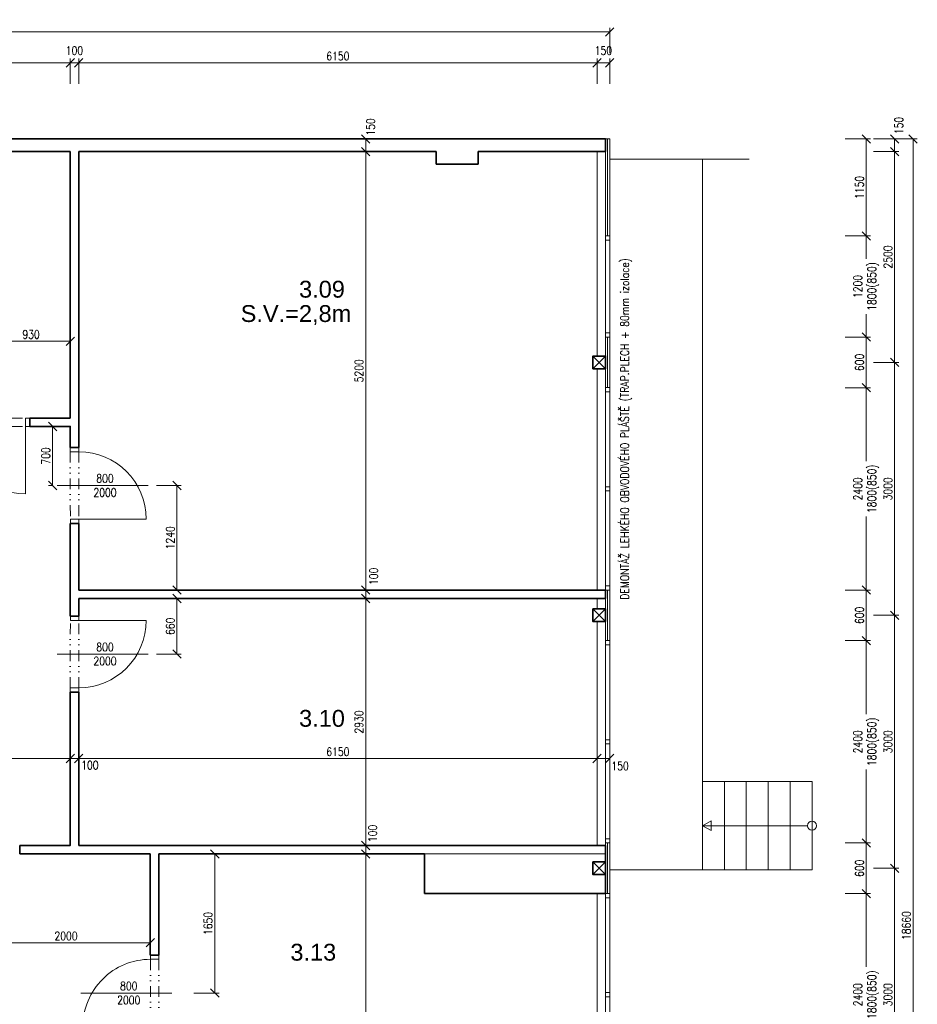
# Model space of a CAD drawing. Header units: millimetres. Extents: x -485339 to 286898, y -1189934 to 1602269.
# Tile 148 of 230: x -66725 to -56076, y -694733 to -683055. Entities that reach past the tile are written whole.
import ezdxf

# ---------------------------------------------------------------- set-up
doc = ezdxf.new("R2010")
doc.units = ezdxf.units.MM
doc.header["$LTSCALE"] = 10
doc.linetypes.add('DĚLICÍ2', pattern=[15.875, 6.35, -3.175, 0, -3.175, 0, -3.175])
doc.layers.get('Defpoints').update_dxf_attribs({"lineweight": 0})
for name, color, linetype, lineweight, true_color in [('BOUR_DVEŘE', 7, 'Continuous', 18, 0x4ccd32), ('BOUR_OBV.PLÁŠT', 7, 'Continuous', 18, 0x4ccd32), ('BOUR_OKNA', 7, 'Continuous', 18, 0x4ccd32), ('BOURÁNÍ_POPIS', 7, 'Continuous', 18, 0x4ccd32)]:
    doc.layers.add(name, color=color, linetype=linetype, lineweight=lineweight, true_color=true_color)
for name, color, linetype, lineweight in [('St__otvory_dveře', 40, 'Continuous', 18), ('St_kóty', 132, 'Continuous', 18), ('St_lehký obvodový plášť', 152, 'Continuous', 18), ('St_plocha_místnosti', 250, 'Continuous', 18), ('St_popis_otvory', 40, 'Continuous', 18), ('St_sloupy_opláštění_půdorys', 25, 'Continuous', 35), ('St_čáry_obrys', 5, 'Continuous', 35), ('St_čáry_plné', 250, 'Continuous', 18)]:
    doc.layers.add(name, color=color, linetype=linetype, lineweight=lineweight)
doc.styles.add('Andy', font='arial.ttf')
doc.styles.get("Standard").update_dxf_attribs({"font": 'simplex.shx', "width": 0.8})
doc.linetypes.add('ZIGZAG', pattern='A,0.00254,-5.08,[131,ltypeshp.shx,S=5.08,R=0,X=-5.08,Y=0],-10.16,[131,ltypeshp.shx,S=5.08,R=180,X=5.08,Y=0],-5.08', length=20.32254)
doc.dimstyles.new('stavebníM50 vnitřní', dxfattribs={"dimtxt": 100, "dimasz": 100, "dimexe": 50, "dimexo": 100, "dimgap": 30, "dimtad": 1, "dimdec": 0, "dimtxsty": 'Standard', "dimblk": 'OBLIQUE', "dimcen": 2.5, "dimclrd": 256, "dimclre": 256, "dimclrt": 256, "dimadec": 0, "dimazin": 0, "dimtfac": 1, "dimtdec": 0, "dimtmove": 2, "dimatfit": 2, "dimldrblk": 'OBLIQUE', "dimfxl": 250, "dimfxlon": 1, "dimlwd": -1, "dimlwe": -1, "dimarcsym": 0})

# ---------------------------------------------------------------- blocks, each defined once
blk = doc.blocks.new('G$CBB62DE26')
at = {"layer": 'St_sloupy_opláštění_půdorys', "ltscale": 2}
blk.add_lwpolyline([(-75, -150), (75, -150), (75, 0), (-75, 0)], close=True, dxfattribs=at)
for points in [[(-75, 0), (75, -150)], [(75, 0), (-75, -150)]]:
    blk.add_lwpolyline(points, dxfattribs=at)
blk = doc.blocks.new('G$C9C144299')
at = {"layer": 'St_lehký obvodový plášť', "color": 0, "ltscale": 2}
for points in [[(0, -50), (2400, -50), (2400, 0), (0, 0)], [(0, -50), (0, -50), (0, 0), (0, 0)], [(0, -50), (0, -50), (0, 0), (0, 0)], [(0, -50), (50, -50), (50, 0), (0, 0)], [(1225, -50), (1175, -50), (1175, 0), (1225, 0)], [(2400, -50), (2350, -50), (2350, 0), (2400, 0)]]:
    blk.add_lwpolyline(points, close=True, dxfattribs=at)
blk = doc.blocks.new('G$C2A6251B2')
at = {"layer": 'St_lehký obvodový plášť', "color": 0, "ltscale": 2}
for points in [[(0, -50), (1200, -50), (1200, 0), (0, 0)], [(0, -50), (50, -50), (50, 0), (0, 0)], [(1200, -50), (1150, -50), (1150, 0), (1200, 0)]]:
    blk.add_lwpolyline(points, close=True, dxfattribs=at)
blk = doc.blocks.new('G$CC1796412')
at = {"layer": 'St__otvory_dveře', "color": 0, "ltscale": 2}
blk.add_lwpolyline([(850, 1), (850, 801)], dxfattribs=at)
at = {"layer": 'St__otvory_dveře', "ltscale": 2}
for points in [[(50, 0), (0, 0), (0, -100), (50, -100)], [(900, 1), (850, 1), (850, -99), (900, -99)]]:
    blk.add_lwpolyline(points, close=True, dxfattribs=at)
at = {"layer": 'St__otvory_dveře', "linetype": 'DĚLICÍ2', "ltscale": 2}
for points in [[(50, 0), (850, 1)], [(50, -100), (850, -99)]]:
    blk.add_lwpolyline(points, dxfattribs=at)
at = {"layer": 'St__otvory_dveře', "color": 0, "ltscale": 2}
blk.add_arc((850, 1), 800, 90, 180, dxfattribs=at)
blk = doc.blocks.new('_OBLIQUE')
at = {"color": 0, "linetype": 'ByBlock'}
blk.add_line((-0.5, -0.5), (0.5, 0.5), dxfattribs=at)
blk = doc.blocks.new('*D5128')
at = {"layer": 'Defpoints', "color": 0}
for p in [(-66125, -683566), (-67955, -684222), (-66125, -684222)]:
    blk.add_point(p, dxfattribs=at)
at = {"layer": 'St_kóty'}
for p, q in [((-67955, -683816), (-67955, -683516)), ((-67955, -683566), (-66125, -683566)), ((-66125, -683816), (-66125, -683516))]:
    blk.add_line(p, q, dxfattribs=at)
at = {"layer": 'St_kóty', "linetype": 'ByBlock', "xscale": 100, "yscale": 100, "zscale": 100, "rotation": 180}
blk.add_blockref('_OBLIQUE', (-67955, -683566), dxfattribs=at)
at = {"layer": 'St_kóty', "linetype": 'ByBlock', "xscale": 100, "yscale": 100, "zscale": 100}
blk.add_blockref('_OBLIQUE', (-66125, -683566), dxfattribs=at)
at = {"layer": 'St_kóty', "insert": (-67040, -683486), "char_height": 100, "attachment_point": 5}
blk.add_mtext('1830', dxfattribs=at)
blk = doc.blocks.new('*D5129')
at = {"layer": 'Defpoints', "color": 0}
for p in [(-66025, -683566), (-66125, -684222), (-66025, -684222)]:
    blk.add_point(p, dxfattribs=at)
at = {"layer": 'St_kóty'}
for p, q in [((-66125, -683816), (-66125, -683516)), ((-66125, -683566), (-66025, -683566)), ((-66025, -683816), (-66025, -683516))]:
    blk.add_line(p, q, dxfattribs=at)
at = {"layer": 'St_kóty', "linetype": 'ByBlock', "xscale": 100, "yscale": 100, "zscale": 100, "rotation": 180}
blk.add_blockref('_OBLIQUE', (-66125, -683566), dxfattribs=at)
at = {"layer": 'St_kóty', "linetype": 'ByBlock', "xscale": 100, "yscale": 100, "zscale": 100}
blk.add_blockref('_OBLIQUE', (-66025, -683566), dxfattribs=at)
at = {"layer": 'St_kóty', "insert": (-66075, -683421), "char_height": 100, "attachment_point": 5}
blk.add_mtext('100', dxfattribs=at)
blk = doc.blocks.new('*D5130')
at = {"layer": 'Defpoints', "color": 0}
for p in [(-59875, -683566), (-66025, -684222), (-59875, -684222)]:
    blk.add_point(p, dxfattribs=at)
at = {"layer": 'St_kóty'}
for p, q in [((-66025, -683816), (-66025, -683516)), ((-66025, -683566), (-59875, -683566)), ((-59875, -683816), (-59875, -683516))]:
    blk.add_line(p, q, dxfattribs=at)
at = {"layer": 'St_kóty', "linetype": 'ByBlock', "xscale": 100, "yscale": 100, "zscale": 100, "rotation": 180}
blk.add_blockref('_OBLIQUE', (-66025, -683566), dxfattribs=at)
at = {"layer": 'St_kóty', "linetype": 'ByBlock', "xscale": 100, "yscale": 100, "zscale": 100}
blk.add_blockref('_OBLIQUE', (-59875, -683566), dxfattribs=at)
at = {"layer": 'St_kóty', "insert": (-62950, -683486), "char_height": 100, "attachment_point": 5}
blk.add_mtext('6150', dxfattribs=at)
blk = doc.blocks.new('*D5131')
at = {"layer": 'Defpoints', "color": 0}
for p in [(-59725, -683566), (-59725, -684072), (-59875, -684222)]:
    blk.add_point(p, dxfattribs=at)
at = {"layer": 'St_kóty'}
for p, q in [((-59875, -683816), (-59875, -683516)), ((-59875, -683566), (-59725, -683566)), ((-59725, -683816), (-59725, -683516))]:
    blk.add_line(p, q, dxfattribs=at)
at = {"layer": 'St_kóty', "linetype": 'ByBlock', "xscale": 100, "yscale": 100, "zscale": 100, "rotation": 180}
blk.add_blockref('_OBLIQUE', (-59875, -683566), dxfattribs=at)
at = {"layer": 'St_kóty', "linetype": 'ByBlock', "xscale": 100, "yscale": 100, "zscale": 100}
blk.add_blockref('_OBLIQUE', (-59725, -683566), dxfattribs=at)
at = {"layer": 'St_kóty', "insert": (-59800, -683421), "char_height": 100, "attachment_point": 5}
blk.add_mtext('150', dxfattribs=at)
blk = doc.blocks.new('*D5170')
at = {"layer": 'Defpoints', "color": 0}
for p in [(-66125, -691817), (-70355, -692049), (-66125, -692849)]:
    blk.add_point(p, dxfattribs=at)
at = {"layer": 'St_kóty'}
for p, q in [((-70355, -691949), (-70355, -691767)), ((-66125, -692067), (-66125, -691767)), ((-70355, -691817), (-66125, -691817))]:
    blk.add_line(p, q, dxfattribs=at)
at = {"layer": 'St_kóty', "linetype": 'ByBlock', "xscale": 100, "yscale": 100, "zscale": 100, "rotation": 180}
blk.add_blockref('_OBLIQUE', (-70355, -691817), dxfattribs=at)
at = {"layer": 'St_kóty', "linetype": 'ByBlock', "xscale": 100, "yscale": 100, "zscale": 100}
blk.add_blockref('_OBLIQUE', (-66125, -691817), dxfattribs=at)
at = {"layer": 'St_kóty', "insert": (-68379, -691720), "char_height": 100, "attachment_point": 5}
blk.add_mtext('4230', dxfattribs=at)
blk = doc.blocks.new('*D5171')
at = {"layer": 'Defpoints', "color": 0}
for p in [(-66025, -691817), (-66125, -692849), (-66025, -692849)]:
    blk.add_point(p, dxfattribs=at)
at = {"layer": 'St_kóty'}
for p, q in [((-66125, -692067), (-66125, -691767)), ((-66025, -692067), (-66025, -691767)), ((-66125, -691817), (-66025, -691817))]:
    blk.add_line(p, q, dxfattribs=at)
at = {"layer": 'St_kóty', "linetype": 'ByBlock', "xscale": 100, "yscale": 100, "zscale": 100, "rotation": 180}
blk.add_blockref('_OBLIQUE', (-66125, -691817), dxfattribs=at)
at = {"layer": 'St_kóty', "linetype": 'ByBlock', "xscale": 100, "yscale": 100, "zscale": 100}
blk.add_blockref('_OBLIQUE', (-66025, -691817), dxfattribs=at)
at = {"layer": 'St_kóty', "insert": (-65892, -691896), "char_height": 100, "attachment_point": 5}
blk.add_mtext('100', dxfattribs=at)
blk = doc.blocks.new('*D5172')
at = {"layer": 'Defpoints', "color": 0}
for p in [(-59875, -691817), (-66025, -692849), (-59875, -692849)]:
    blk.add_point(p, dxfattribs=at)
at = {"layer": 'St_kóty'}
for p, q in [((-66025, -692067), (-66025, -691767)), ((-59875, -692067), (-59875, -691767)), ((-66025, -691817), (-59875, -691817))]:
    blk.add_line(p, q, dxfattribs=at)
at = {"layer": 'St_kóty', "linetype": 'ByBlock', "xscale": 100, "yscale": 100, "zscale": 100, "rotation": 180}
blk.add_blockref('_OBLIQUE', (-66025, -691817), dxfattribs=at)
at = {"layer": 'St_kóty', "linetype": 'ByBlock', "xscale": 100, "yscale": 100, "zscale": 100}
blk.add_blockref('_OBLIQUE', (-59875, -691817), dxfattribs=at)
at = {"layer": 'St_kóty', "insert": (-62950, -691737), "char_height": 100, "attachment_point": 5}
blk.add_mtext('6150', dxfattribs=at)
blk = doc.blocks.new('*D5173')
at = {"layer": 'Defpoints', "color": 0}
for p in [(-59725, -691817), (-59875, -692849), (-59725, -692819)]:
    blk.add_point(p, dxfattribs=at)
at = {"layer": 'St_kóty'}
for p, q in [((-59875, -692067), (-59875, -691767)), ((-59725, -692067), (-59725, -691767)), ((-59875, -691817), (-59725, -691817))]:
    blk.add_line(p, q, dxfattribs=at)
at = {"layer": 'St_kóty', "linetype": 'ByBlock', "xscale": 100, "yscale": 100, "zscale": 100, "rotation": 180}
blk.add_blockref('_OBLIQUE', (-59875, -691817), dxfattribs=at)
at = {"layer": 'St_kóty', "linetype": 'ByBlock', "xscale": 100, "yscale": 100, "zscale": 100}
blk.add_blockref('_OBLIQUE', (-59725, -691817), dxfattribs=at)
at = {"layer": 'St_kóty', "insert": (-59602, -691906), "char_height": 100, "attachment_point": 5}
blk.add_mtext('150', dxfattribs=at)
blk = doc.blocks.new('*D5179')
at = {"layer": 'Defpoints', "color": 0}
for p in [(-66125, -686868), (-67055, -687652), (-66125, -687779)]:
    blk.add_point(p, dxfattribs=at)
at = {"layer": 'St_kóty'}
for p, q in [((-67055, -687118), (-67055, -686818)), ((-67055, -686868), (-66125, -686868)), ((-66125, -687118), (-66125, -686818))]:
    blk.add_line(p, q, dxfattribs=at)
at = {"layer": 'St_kóty', "linetype": 'ByBlock', "xscale": 100, "yscale": 100, "zscale": 100, "rotation": 180}
blk.add_blockref('_OBLIQUE', (-67055, -686868), dxfattribs=at)
at = {"layer": 'St_kóty', "linetype": 'ByBlock', "xscale": 100, "yscale": 100, "zscale": 100}
blk.add_blockref('_OBLIQUE', (-66125, -686868), dxfattribs=at)
at = {"layer": 'St_kóty', "insert": (-66590, -686788), "char_height": 100, "attachment_point": 5}
blk.add_mtext('930', dxfattribs=at)
blk = doc.blocks.new('*D5180')
at = {"layer": 'Defpoints', "color": 0}
for p in [(-66335, -687879), (-66281, -687879), (-66281, -688579)]:
    blk.add_point(p, dxfattribs=at)
at = {"layer": 'St_kóty'}
for p, q in [((-66335, -687879), (-66385, -687879)), ((-66335, -688579), (-66335, -687879)), ((-66335, -688579), (-66385, -688579))]:
    blk.add_line(p, q, dxfattribs=at)
at = {"layer": 'St_kóty', "linetype": 'ByBlock', "xscale": 100, "yscale": 100, "zscale": 100}
for p, rotation in [((-66335, -687879), 90), ((-66335, -688579), 270)]:
    blk.add_blockref('_OBLIQUE', p, dxfattribs=dict(at, rotation=rotation))
at = {"layer": 'St_kóty', "insert": (-66415, -688229), "char_height": 100, "attachment_point": 5, "rotation": 90}
blk.add_mtext('700', dxfattribs=at)
blk = doc.blocks.new('*D5205')
at = {"layer": 'Defpoints', "color": 0}
for p in [(-62620, -692949), (-61923, -692949), (-61925, -699319)]:
    blk.add_point(p, dxfattribs=at)
at = {"layer": 'St_kóty'}
for p, q in [((-62370, -692949), (-62670, -692949)), ((-62620, -699319), (-62620, -692949)), ((-62370, -699319), (-62670, -699319))]:
    blk.add_line(p, q, dxfattribs=at)
at = {"layer": 'St_kóty', "linetype": 'ByBlock', "xscale": 100, "yscale": 100, "zscale": 100}
for p, rotation in [((-62620, -692949), 90), ((-62620, -699319), 270)]:
    blk.add_blockref('_OBLIQUE', p, dxfattribs=dict(at, rotation=rotation))
at = {"layer": 'St_kóty', "insert": (-62700, -696134), "char_height": 100, "attachment_point": 5, "rotation": 90}
blk.add_mtext('6370', dxfattribs=at)
blk = doc.blocks.new('*D5206')
at = {"layer": 'Defpoints', "color": 0}
for p in [(-62620, -692849), (-61923, -692849), (-61923, -692949)]:
    blk.add_point(p, dxfattribs=at)
at = {"layer": 'St_kóty'}
for p, q in [((-62370, -692849), (-62670, -692849)), ((-62620, -692949), (-62620, -692849)), ((-62370, -692949), (-62670, -692949))]:
    blk.add_line(p, q, dxfattribs=at)
at = {"layer": 'St_kóty', "linetype": 'ByBlock', "xscale": 100, "yscale": 100, "zscale": 100}
for p, rotation in [((-62620, -692849), 90), ((-62620, -692949), 270)]:
    blk.add_blockref('_OBLIQUE', p, dxfattribs=dict(at, rotation=rotation))
at = {"layer": 'St_kóty', "insert": (-62538, -692706), "char_height": 100, "attachment_point": 5, "rotation": 90}
blk.add_mtext('100', dxfattribs=at)
blk = doc.blocks.new('*D5207')
at = {"layer": 'Defpoints', "color": 0}
for p in [(-62620, -689919), (-61923, -689919), (-61923, -692849)]:
    blk.add_point(p, dxfattribs=at)
at = {"layer": 'St_kóty'}
for p, q in [((-62370, -689919), (-62670, -689919)), ((-62620, -692849), (-62620, -689919)), ((-62370, -692849), (-62670, -692849))]:
    blk.add_line(p, q, dxfattribs=at)
at = {"layer": 'St_kóty', "linetype": 'ByBlock', "xscale": 100, "yscale": 100, "zscale": 100}
for p, rotation in [((-62620, -689919), 90), ((-62620, -692849), 270)]:
    blk.add_blockref('_OBLIQUE', p, dxfattribs=dict(at, rotation=rotation))
at = {"layer": 'St_kóty', "insert": (-62700, -691384), "char_height": 100, "attachment_point": 5, "rotation": 90}
blk.add_mtext('2930', dxfattribs=at)
blk = doc.blocks.new('*D5208')
at = {"layer": 'Defpoints', "color": 0}
for p in [(-62620, -689819), (-61923, -689819), (-61923, -689919)]:
    blk.add_point(p, dxfattribs=at)
at = {"layer": 'St_kóty'}
for p, q in [((-62370, -689819), (-62670, -689819)), ((-62370, -689919), (-62670, -689919)), ((-62620, -689919), (-62620, -689819))]:
    blk.add_line(p, q, dxfattribs=at)
at = {"layer": 'St_kóty', "linetype": 'ByBlock', "xscale": 100, "yscale": 100, "zscale": 100}
for p, rotation in [((-62620, -689819), 90), ((-62620, -689919), 270)]:
    blk.add_blockref('_OBLIQUE', p, dxfattribs=dict(at, rotation=rotation))
at = {"layer": 'St_kóty', "insert": (-62525, -689657), "char_height": 100, "attachment_point": 5, "rotation": 90}
blk.add_mtext('100', dxfattribs=at)
blk = doc.blocks.new('*D5209')
at = {"layer": 'Defpoints', "color": 0}
for p in [(-62620, -684619), (-61785, -684619), (-61923, -689819)]:
    blk.add_point(p, dxfattribs=at)
at = {"layer": 'St_kóty'}
for p, q in [((-62370, -684619), (-62670, -684619)), ((-62620, -689819), (-62620, -684619)), ((-62370, -689819), (-62670, -689819))]:
    blk.add_line(p, q, dxfattribs=at)
at = {"layer": 'St_kóty', "linetype": 'ByBlock', "xscale": 100, "yscale": 100, "zscale": 100}
for p, rotation in [((-62620, -684619), 90), ((-62620, -689819), 270)]:
    blk.add_blockref('_OBLIQUE', p, dxfattribs=dict(at, rotation=rotation))
at = {"layer": 'St_kóty', "insert": (-62700, -687219), "char_height": 100, "attachment_point": 5, "rotation": 90}
blk.add_mtext('5200', dxfattribs=at)
blk = doc.blocks.new('*D5210')
at = {"layer": 'Defpoints', "color": 0}
for p in [(-62620, -684469), (-61785, -684469), (-61785, -684619)]:
    blk.add_point(p, dxfattribs=at)
at = {"layer": 'St_kóty'}
for p, q in [((-62370, -684469), (-62670, -684469)), ((-62620, -684619), (-62620, -684469)), ((-62370, -684619), (-62670, -684619))]:
    blk.add_line(p, q, dxfattribs=at)
at = {"layer": 'St_kóty', "linetype": 'ByBlock', "xscale": 100, "yscale": 100, "zscale": 100}
for p, rotation in [((-62620, -684469), 90), ((-62620, -684619), 270)]:
    blk.add_blockref('_OBLIQUE', p, dxfattribs=dict(at, rotation=rotation))
at = {"layer": 'St_kóty', "insert": (-62562, -684327), "char_height": 100, "attachment_point": 5, "rotation": 90}
blk.add_mtext('150', dxfattribs=at)
blk = doc.blocks.new('*D5211')
at = {"layer": 'Defpoints', "color": 0}
for p in [(-64920, -692949), (-64410, -692949), (-64920, -694599)]:
    blk.add_point(p, dxfattribs=at)
at = {"layer": 'St_kóty'}
for p, q in [((-64660, -692949), (-64360, -692949)), ((-64410, -694599), (-64410, -692949)), ((-64660, -694599), (-64360, -694599))]:
    blk.add_line(p, q, dxfattribs=at)
at = {"layer": 'St_kóty', "linetype": 'ByBlock', "xscale": 100, "yscale": 100, "zscale": 100}
for p, rotation in [((-64410, -692949), 90), ((-64410, -694599), 270)]:
    blk.add_blockref('_OBLIQUE', p, dxfattribs=dict(at, rotation=rotation))
at = {"layer": 'St_kóty', "insert": (-64490, -693774), "char_height": 100, "attachment_point": 5, "rotation": 90}
blk.add_mtext('1650', dxfattribs=at)
blk = doc.blocks.new('*D5212')
at = {"layer": 'Defpoints', "color": 0}
for p in [(-67175, -693817), (-65175, -693817), (-65175, -694002)]:
    blk.add_point(p, dxfattribs=at)
at = {"layer": 'St_kóty'}
for p, q in [((-67175, -693917), (-67175, -694052)), ((-67175, -694002), (-65175, -694002)), ((-65175, -693917), (-65175, -694052))]:
    blk.add_line(p, q, dxfattribs=at)
at = {"layer": 'St_kóty', "linetype": 'ByBlock', "xscale": 100, "yscale": 100, "zscale": 100, "rotation": 180}
blk.add_blockref('_OBLIQUE', (-67175, -694002), dxfattribs=at)
at = {"layer": 'St_kóty', "linetype": 'ByBlock', "xscale": 100, "yscale": 100, "zscale": 100}
blk.add_blockref('_OBLIQUE', (-65175, -694002), dxfattribs=at)
at = {"layer": 'St_kóty', "insert": (-66175, -693922), "char_height": 100, "attachment_point": 5}
blk.add_mtext('2000', dxfattribs=at)
blk = doc.blocks.new('*D5213')
at = {"layer": 'Defpoints', "color": 0}
for p in [(-65200, -689919), (-64859, -689919), (-65200, -690579)]:
    blk.add_point(p, dxfattribs=at)
at = {"layer": 'St_kóty'}
for p, q in [((-65100, -689919), (-64809, -689919)), ((-64859, -690579), (-64859, -689919)), ((-65100, -690579), (-64809, -690579))]:
    blk.add_line(p, q, dxfattribs=at)
at = {"layer": 'St_kóty', "linetype": 'ByBlock', "xscale": 100, "yscale": 100, "zscale": 100}
for p, rotation in [((-64859, -689919), 90), ((-64859, -690579), 270)]:
    blk.add_blockref('_OBLIQUE', p, dxfattribs=dict(at, rotation=rotation))
at = {"layer": 'St_kóty', "insert": (-64939, -690249), "char_height": 100, "attachment_point": 5, "rotation": 90}
blk.add_mtext('660', dxfattribs=at)
blk = doc.blocks.new('*D5214')
at = {"layer": 'Defpoints', "color": 0}
for p in [(-65200, -688579), (-65200, -689819), (-64859, -689819)]:
    blk.add_point(p, dxfattribs=at)
at = {"layer": 'St_kóty'}
for p, q in [((-65100, -688579), (-64809, -688579)), ((-64859, -688579), (-64859, -689819)), ((-65100, -689819), (-64809, -689819))]:
    blk.add_line(p, q, dxfattribs=at)
at = {"layer": 'St_kóty', "linetype": 'ByBlock', "xscale": 100, "yscale": 100, "zscale": 100}
for p, rotation in [((-64859, -688579), 90), ((-64859, -689819), 270)]:
    blk.add_blockref('_OBLIQUE', p, dxfattribs=dict(at, rotation=rotation))
at = {"layer": 'St_kóty', "insert": (-64939, -689199), "char_height": 100, "attachment_point": 5, "rotation": 90}
blk.add_mtext('1240', dxfattribs=at)
blk = doc.blocks.new('*D5215')
at = {"layer": 'Defpoints', "color": 0}
for p in [(-58928, -684469), (-58928, -685619), (-56682, -685619)]:
    blk.add_point(p, dxfattribs=at)
at = {"layer": 'St_kóty'}
for p, q in [((-56932, -684469), (-56632, -684469)), ((-56682, -684469), (-56682, -685619)), ((-56932, -685619), (-56632, -685619))]:
    blk.add_line(p, q, dxfattribs=at)
at = {"layer": 'St_kóty', "linetype": 'ByBlock', "xscale": 100, "yscale": 100, "zscale": 100}
for p, rotation in [((-56682, -684469), 90), ((-56682, -685619), 270)]:
    blk.add_blockref('_OBLIQUE', p, dxfattribs=dict(at, rotation=rotation))
at = {"layer": 'St_kóty', "insert": (-56762, -685044), "char_height": 100, "attachment_point": 5, "rotation": 90}
blk.add_mtext('1150', dxfattribs=at)
blk = doc.blocks.new('*D5219')
at = {"layer": 'Defpoints', "color": 0}
for p in [(-58903, -689819), (-58903, -690419), (-56682, -690419)]:
    blk.add_point(p, dxfattribs=at)
at = {"layer": 'St_kóty'}
for p, q in [((-56932, -689819), (-56632, -689819)), ((-56682, -689819), (-56682, -690419)), ((-56932, -690419), (-56632, -690419))]:
    blk.add_line(p, q, dxfattribs=at)
at = {"layer": 'St_kóty', "linetype": 'ByBlock', "xscale": 100, "yscale": 100, "zscale": 100}
for p, rotation in [((-56682, -689819), 90), ((-56682, -690419), 270)]:
    blk.add_blockref('_OBLIQUE', p, dxfattribs=dict(at, rotation=rotation))
at = {"layer": 'St_kóty', "insert": (-56762, -690119), "char_height": 100, "attachment_point": 5, "rotation": 90}
blk.add_mtext('600', dxfattribs=at)
blk = doc.blocks.new('*D5220')
at = {"layer": 'Defpoints', "color": 0}
for p in [(-58903, -690419), (-58903, -692819), (-56682, -692819)]:
    blk.add_point(p, dxfattribs=at)
at = {"layer": 'St_kóty'}
for p, q in [((-56932, -690419), (-56632, -690419)), ((-56682, -690419), (-56682, -691290)), ((-56682, -692819), (-56682, -691948)), ((-56932, -692819), (-56632, -692819))]:
    blk.add_line(p, q, dxfattribs=at)
at = {"layer": 'St_kóty', "linetype": 'ByBlock', "xscale": 100, "yscale": 100, "zscale": 100}
for p, rotation in [((-56682, -690419), 90), ((-56682, -692819), 270)]:
    blk.add_blockref('_OBLIQUE', p, dxfattribs=dict(at, rotation=rotation))
at = {"layer": 'St_kóty', "insert": (-56682, -691619), "char_height": 100, "attachment_point": 5, "rotation": 90}
blk.add_mtext('2400\\P1800(850)', dxfattribs=at)
blk = doc.blocks.new('*D5221')
at = {"layer": 'Defpoints', "color": 0}
for p in [(-58903, -692819), (-58903, -693419), (-56682, -693419)]:
    blk.add_point(p, dxfattribs=at)
at = {"layer": 'St_kóty'}
for p, q in [((-56932, -692819), (-56632, -692819)), ((-56682, -692819), (-56682, -693419)), ((-56932, -693419), (-56632, -693419))]:
    blk.add_line(p, q, dxfattribs=at)
at = {"layer": 'St_kóty', "linetype": 'ByBlock', "xscale": 100, "yscale": 100, "zscale": 100}
for p, rotation in [((-56682, -692819), 90), ((-56682, -693419), 270)]:
    blk.add_blockref('_OBLIQUE', p, dxfattribs=dict(at, rotation=rotation))
at = {"layer": 'St_kóty', "insert": (-56762, -693119), "char_height": 100, "attachment_point": 5, "rotation": 90}
blk.add_mtext('600', dxfattribs=at)
blk = doc.blocks.new('*D5228')
at = {"layer": 'Defpoints', "color": 0}
for p in [(-58928, -685619), (-59750, -686819), (-56682, -686819)]:
    blk.add_point(p, dxfattribs=at)
at = {"layer": 'St_kóty'}
for p, q in [((-56932, -685619), (-56632, -685619)), ((-56682, -685619), (-56682, -685890)), ((-56682, -686819), (-56682, -686548)), ((-56932, -686819), (-56632, -686819))]:
    blk.add_line(p, q, dxfattribs=at)
at = {"layer": 'St_kóty', "linetype": 'ByBlock', "xscale": 100, "yscale": 100, "zscale": 100}
for p, rotation in [((-56682, -685619), 90), ((-56682, -686819), 270)]:
    blk.add_blockref('_OBLIQUE', p, dxfattribs=dict(at, rotation=rotation))
at = {"layer": 'St_kóty', "insert": (-56682, -686219), "char_height": 100, "attachment_point": 5, "rotation": 90}
blk.add_mtext('1200\\P1800(850)', dxfattribs=at)
blk = doc.blocks.new('*D5229')
at = {"layer": 'Defpoints', "color": 0}
for p in [(-59750, -686819), (-59750, -687419), (-56682, -687419)]:
    blk.add_point(p, dxfattribs=at)
at = {"layer": 'St_kóty'}
for p, q in [((-56932, -686819), (-56632, -686819)), ((-56682, -686819), (-56682, -687419)), ((-56932, -687419), (-56632, -687419))]:
    blk.add_line(p, q, dxfattribs=at)
at = {"layer": 'St_kóty', "linetype": 'ByBlock', "xscale": 100, "yscale": 100, "zscale": 100}
for p, rotation in [((-56682, -686819), 90), ((-56682, -687419), 270)]:
    blk.add_blockref('_OBLIQUE', p, dxfattribs=dict(at, rotation=rotation))
at = {"layer": 'St_kóty', "insert": (-56762, -687119), "char_height": 100, "attachment_point": 5, "rotation": 90}
blk.add_mtext('600', dxfattribs=at)
blk = doc.blocks.new('*D5230')
at = {"layer": 'Defpoints', "color": 0}
for p in [(-59750, -687419), (-59750, -689819), (-56682, -689819)]:
    blk.add_point(p, dxfattribs=at)
at = {"layer": 'St_kóty'}
for p, q in [((-56932, -687419), (-56632, -687419)), ((-56682, -687419), (-56682, -688290)), ((-56682, -689819), (-56682, -688948)), ((-56932, -689819), (-56632, -689819))]:
    blk.add_line(p, q, dxfattribs=at)
at = {"layer": 'St_kóty', "linetype": 'ByBlock', "xscale": 100, "yscale": 100, "zscale": 100}
for p, rotation in [((-56682, -687419), 90), ((-56682, -689819), 270)]:
    blk.add_blockref('_OBLIQUE', p, dxfattribs=dict(at, rotation=rotation))
at = {"layer": 'St_kóty', "insert": (-56682, -688619), "char_height": 100, "attachment_point": 5, "rotation": 90}
blk.add_mtext('2400\\P1800(850)', dxfattribs=at)
blk = doc.blocks.new('*D5231')
at = {"layer": 'Defpoints', "color": 0}
for p in [(-58903, -693419), (-59750, -695819), (-56682, -695819)]:
    blk.add_point(p, dxfattribs=at)
at = {"layer": 'St_kóty'}
for p, q in [((-56932, -693419), (-56632, -693419)), ((-56682, -693419), (-56682, -694290)), ((-56682, -695819), (-56682, -694948)), ((-56932, -695819), (-56632, -695819))]:
    blk.add_line(p, q, dxfattribs=at)
at = {"layer": 'St_kóty', "linetype": 'ByBlock', "xscale": 100, "yscale": 100, "zscale": 100}
for p, rotation in [((-56682, -693419), 90), ((-56682, -695819), 270)]:
    blk.add_blockref('_OBLIQUE', p, dxfattribs=dict(at, rotation=rotation))
at = {"layer": 'St_kóty', "insert": (-56682, -694619), "char_height": 100, "attachment_point": 5, "rotation": 90}
blk.add_mtext('2400\\P1800(850)', dxfattribs=at)
blk = doc.blocks.new('*D5234')
at = {"layer": 'Defpoints', "color": 0}
for p in [(-59775, -684469), (-59775, -684619), (-56345, -684619)]:
    blk.add_point(p, dxfattribs=at)
at = {"layer": 'St_kóty'}
for p, q in [((-56595, -684469), (-56295, -684469)), ((-56345, -684469), (-56345, -684619)), ((-56595, -684619), (-56295, -684619))]:
    blk.add_line(p, q, dxfattribs=at)
at = {"layer": 'St_kóty', "linetype": 'ByBlock', "xscale": 100, "yscale": 100, "zscale": 100}
for p, rotation in [((-56345, -684469), 90), ((-56345, -684619), 270)]:
    blk.add_blockref('_OBLIQUE', p, dxfattribs=dict(at, rotation=rotation))
at = {"layer": 'St_kóty', "insert": (-56295, -684310), "char_height": 100, "attachment_point": 5, "rotation": 90}
blk.add_mtext('150', dxfattribs=at)
blk = doc.blocks.new('*D5235')
at = {"layer": 'Defpoints', "color": 0}
for p in [(-59775, -684619), (-59925, -687119), (-56345, -687119)]:
    blk.add_point(p, dxfattribs=at)
at = {"layer": 'St_kóty'}
for p, q in [((-56595, -684619), (-56295, -684619)), ((-56345, -684619), (-56345, -687119)), ((-56595, -687119), (-56295, -687119))]:
    blk.add_line(p, q, dxfattribs=at)
at = {"layer": 'St_kóty', "linetype": 'ByBlock', "xscale": 100, "yscale": 100, "zscale": 100}
for p, rotation in [((-56345, -684619), 90), ((-56345, -687119), 270)]:
    blk.add_blockref('_OBLIQUE', p, dxfattribs=dict(at, rotation=rotation))
at = {"layer": 'St_kóty', "insert": (-56425, -685869), "char_height": 100, "attachment_point": 5, "rotation": 90}
blk.add_mtext('2500', dxfattribs=at)
blk = doc.blocks.new('*D5236')
at = {"layer": 'Defpoints', "color": 0}
for p in [(-59925, -687119), (-59925, -690119), (-56345, -690119)]:
    blk.add_point(p, dxfattribs=at)
at = {"layer": 'St_kóty'}
for p, q in [((-56595, -687119), (-56295, -687119)), ((-56345, -687119), (-56345, -690119)), ((-56595, -690119), (-56295, -690119))]:
    blk.add_line(p, q, dxfattribs=at)
at = {"layer": 'St_kóty', "linetype": 'ByBlock', "xscale": 100, "yscale": 100, "zscale": 100}
for p, rotation in [((-56345, -687119), 90), ((-56345, -690119), 270)]:
    blk.add_blockref('_OBLIQUE', p, dxfattribs=dict(at, rotation=rotation))
at = {"layer": 'St_kóty', "insert": (-56425, -688619), "char_height": 100, "attachment_point": 5, "rotation": 90}
blk.add_mtext('3000', dxfattribs=at)
blk = doc.blocks.new('*D5237')
at = {"layer": 'Defpoints', "color": 0}
for p in [(-59925, -690119), (-59925, -693119), (-56345, -693119)]:
    blk.add_point(p, dxfattribs=at)
at = {"layer": 'St_kóty'}
for p, q in [((-56595, -690119), (-56295, -690119)), ((-56345, -690119), (-56345, -693119)), ((-56595, -693119), (-56295, -693119))]:
    blk.add_line(p, q, dxfattribs=at)
at = {"layer": 'St_kóty', "linetype": 'ByBlock', "xscale": 100, "yscale": 100, "zscale": 100}
for p, rotation in [((-56345, -690119), 90), ((-56345, -693119), 270)]:
    blk.add_blockref('_OBLIQUE', p, dxfattribs=dict(at, rotation=rotation))
at = {"layer": 'St_kóty', "insert": (-56425, -691619), "char_height": 100, "attachment_point": 5, "rotation": 90}
blk.add_mtext('3000', dxfattribs=at)
blk = doc.blocks.new('*D5238')
at = {"layer": 'Defpoints', "color": 0}
for p in [(-59925, -693119), (-59925, -696119), (-56345, -696119)]:
    blk.add_point(p, dxfattribs=at)
at = {"layer": 'St_kóty'}
for p, q in [((-56595, -693119), (-56295, -693119)), ((-56345, -693119), (-56345, -696119)), ((-56595, -696119), (-56295, -696119))]:
    blk.add_line(p, q, dxfattribs=at)
at = {"layer": 'St_kóty', "linetype": 'ByBlock', "xscale": 100, "yscale": 100, "zscale": 100}
for p, rotation in [((-56345, -693119), 90), ((-56345, -696119), 270)]:
    blk.add_blockref('_OBLIQUE', p, dxfattribs=dict(at, rotation=rotation))
at = {"layer": 'St_kóty', "insert": (-56425, -694619), "char_height": 100, "attachment_point": 5, "rotation": 90}
blk.add_mtext('3000', dxfattribs=at)
blk = doc.blocks.new('*D5243')
at = {"layer": 'Defpoints', "color": 0}
for p in [(-59725, -684469), (-56126, -684469), (-59725, -703129)]:
    blk.add_point(p, dxfattribs=at)
at = {"layer": 'St_kóty'}
for p, q in [((-56376, -684469), (-56076, -684469)), ((-56126, -703129), (-56126, -684469)), ((-56376, -703129), (-56076, -703129))]:
    blk.add_line(p, q, dxfattribs=at)
at = {"layer": 'St_kóty', "linetype": 'ByBlock', "xscale": 100, "yscale": 100, "zscale": 100}
for p, rotation in [((-56126, -684469), 90), ((-56126, -703129), 270)]:
    blk.add_blockref('_OBLIQUE', p, dxfattribs=dict(at, rotation=rotation))
at = {"layer": 'St_kóty', "insert": (-56206, -693799), "char_height": 100, "attachment_point": 5, "rotation": 90}
blk.add_mtext('18660', dxfattribs=at)
blk = doc.blocks.new('*D5244')
at = {"layer": 'Defpoints', "color": 0}
for p in [(-59725, -683200), (-74605, -684469), (-59725, -684469)]:
    blk.add_point(p, dxfattribs=at)
at = {"layer": 'St_kóty'}
for p, q in [((-74605, -683450), (-74605, -683150)), ((-59725, -683450), (-59725, -683150)), ((-74605, -683200), (-59725, -683200))]:
    blk.add_line(p, q, dxfattribs=at)
at = {"layer": 'St_kóty', "linetype": 'ByBlock', "xscale": 100, "yscale": 100, "zscale": 100, "rotation": 180}
blk.add_blockref('_OBLIQUE', (-74605, -683200), dxfattribs=at)
at = {"layer": 'St_kóty', "linetype": 'ByBlock', "xscale": 100, "yscale": 100, "zscale": 100}
blk.add_blockref('_OBLIQUE', (-59725, -683200), dxfattribs=at)
at = {"layer": 'St_kóty', "insert": (-67165, -683120), "char_height": 100, "attachment_point": 5}
blk.add_mtext('14880', dxfattribs=at)

msp = doc.modelspace()

# ---------------------------------------------------------------- linework, layer by layer
at = {"layer": 'BOUR_OBV.PLÁŠT', "ltscale": 2}
for points in [[(-59724.9, -684468.8), (-59774.9, -684468.8)], [(-59724.9, -685618.8), (-59724.9, -684468.8)], [(-59774.9, -685618.8), (-59774.9, -684618.8)], [(-59774.9, -685618.8), (-59724.9, -685618.8)]]:
    msp.add_lwpolyline(points, dxfattribs=at)
at = {"layer": 'BOUR_OBV.PLÁŠT', "linetype": 'ZIGZAG', "ltscale": 0.2}
for points in [[(-59749.9, -685618.8), (-59749.9, -684468.8)], [(-59749.9, -687418.8), (-59749.9, -686818.8)], [(-59749.9, -690418.8), (-59749.9, -689818.8)], [(-59749.9, -693418.8), (-59749.9, -692818.8)]]:
    msp.add_lwpolyline(points, dxfattribs=at)
at = {"layer": 'BOUR_OBV.PLÁŠT', "ltscale": 2}
for points in [[(-59724.9, -687418.8), (-59724.9, -686818.8), (-59774.9, -686818.8), (-59774.9, -687418.8)], [(-59724.9, -687418.8), (-59724.9, -687418.8), (-59774.9, -687418.8), (-59774.9, -687418.8)], [(-59724.9, -687418.8), (-59724.9, -687418.8), (-59774.9, -687418.8), (-59774.9, -687418.8)], [(-59724.9, -690418.8), (-59724.9, -689818.8), (-59774.9, -689818.8), (-59774.9, -690418.8)], [(-59724.9, -690418.8), (-59724.9, -690418.8), (-59774.9, -690418.8), (-59774.9, -690418.8)], [(-59724.9, -690418.8), (-59724.9, -690418.8), (-59774.9, -690418.8), (-59774.9, -690418.8)], [(-59724.9, -693418.8), (-59724.9, -692818.8), (-59774.9, -692818.8), (-59774.9, -693418.8)], [(-59724.9, -693418.8), (-59724.9, -693418.8), (-59774.9, -693418.8), (-59774.9, -693418.8)], [(-59724.9, -693418.8), (-59724.9, -693418.8), (-59774.9, -693418.8), (-59774.9, -693418.8)]]:
    msp.add_lwpolyline(points, close=True, dxfattribs=at)
at = {"layer": 'St_popis_otvory'}
for points in [[(-66281.4, -688578.8), (-65200.1, -688578.8)], [(-66281.4, -690578.8), (-65200.1, -690578.8)], [(-65999.6, -694598.8), (-64920.3, -694598.8)]]:
    msp.add_lwpolyline(points, dxfattribs=at)
at = {"layer": 'St_čáry_obrys', "ltscale": 2}
for p, q in [((-66024.9, -691028.8), (-66024.9, -692848.8)), ((-59774.9, -692848.8), (-66024.9, -692848.8)), ((-65175.3, -692948.8), (-66724.9, -692948.8)), ((-61923.3, -692948.8), (-65075.3, -692948.8)), ((-65075.3, -694148.8), (-65175.3, -694148.8))]:
    msp.add_line(p, q, dxfattribs=at)
for points in [[(-59774.9, -684468.8), (-74604.9, -684468.8)], [(-59774.9, -684618.8), (-59774.9, -684468.8)], [(-67954.9, -684618.8), (-66124.9, -684618.8)], [(-66124.9, -687778.8), (-66124.9, -684618.8)], [(-66024.9, -684618.8), (-66024.9, -688128.8)], [(-66024.9, -684618.8), (-61784.9, -684618.8)], [(-61784.9, -684618.8), (-61784.9, -684768.8)], [(-61284.9, -684618.8), (-61284.9, -684768.8)], [(-61284.9, -684618.8), (-59774.9, -684618.8)], [(-61784.9, -684768.8), (-61284.9, -684768.8)], [(-66604.9, -687778.8), (-66604.9, -687878.8)], [(-66604.9, -687778.8), (-66124.9, -687778.8)], [(-66604.9, -687878.8), (-66124.9, -687878.8), (-66124.9, -688128.8)], [(-66124.9, -688128.8), (-66024.9, -688128.8)], [(-66124.9, -689028.8), (-66024.9, -689028.8)], [(-66124.9, -689028.8), (-66124.9, -690128.8)], [(-66024.9, -689028.8), (-66024.9, -689818.8)], [(-66024.9, -689818.8), (-59774.9, -689818.8)], [(-66024.9, -689918.8), (-59774.9, -689918.8)], [(-66024.9, -689918.8), (-66024.9, -690128.8)], [(-59774.9, -689918.8), (-59774.9, -689818.8)], [(-66124.9, -690128.8), (-66024.9, -690128.8)], [(-66124.9, -691028.8), (-66124.9, -692848.8), (-66724.9, -692848.8)], [(-66124.9, -691028.8), (-66024.9, -691028.8)], [(-66724.9, -692848.8), (-66724.9, -692948.8)], [(-59774.9, -693418.8), (-59774.9, -692848.8)], [(-65175.3, -692948.8), (-65175.3, -694148.8)], [(-65075.3, -692948.8), (-65075.3, -694148.8)], [(-61923.3, -692948.8), (-61923.3, -693418.8)], [(-61923.3, -693418.8), (-59774.9, -693418.8)]]:
    msp.add_lwpolyline(points, dxfattribs=at)
at = {"layer": 'St_čáry_plné', "ltscale": 2}
for points in [[(-59874.9, -684618.8), (-59874.9, -687043.8)], [(-59724.9, -684708.8), (-58070.3, -684708.8)], [(-59724.9, -693138.8), (-58624.9, -693138.8), (-58624.9, -684708.8)], [(-59874.9, -687193.8), (-59874.9, -689818.8)], [(-59873.3, -689918.8), (-59873.3, -690043.8)], [(-59875.3, -690193.8), (-59875.3, -692848.8)], [(-58624.9, -693138.8), (-58364.9, -693138.8), (-58364.9, -692088.8), (-58624.9, -692088.8)], [(-58364.9, -693138.8), (-58104.9, -693138.8), (-58104.9, -692088.8), (-58364.9, -692088.8)], [(-58104.9, -693138.8), (-57844.9, -693138.8), (-57844.9, -692088.8), (-58104.9, -692088.8)], [(-57844.9, -693138.8), (-57584.9, -693138.8), (-57584.9, -692088.8), (-57844.9, -692088.8)], [(-57584.9, -693138.8), (-57324.9, -693138.8), (-57324.9, -692088.8), (-57584.9, -692088.8)], [(-57379.5, -692613.8), (-58624.9, -692613.8)], [(-61923.3, -692948.8), (-59774.9, -692948.8)], [(-59873.3, -693418.8), (-59873.3, -696043.8)]]:
    msp.add_lwpolyline(points, dxfattribs=at)
msp.add_lwpolyline([(-58624.9, -692613.8), (-58523.4, -692672.4), (-58523.4, -692555.2)], close=True, dxfattribs=at)
msp.add_circle((-57324.9, -692613.8), 54.6, dxfattribs=at)

# ---------------------------------------------------------------- block references
at = {"layer": 'BOUR_DVEŘE', "ltscale": 2, "xscale": -1}
for p, rotation in [((-67504.9, -687878), 180), ((-66024.9, -691028.8), 270), ((-65173.7, -694148.8), 89.99999999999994)]:
    msp.add_blockref('G$CC1796412', p, dxfattribs=dict(at, rotation=rotation))
at = {"layer": 'BOUR_DVEŘE', "ltscale": 2, "rotation": 270}
msp.add_blockref('G$CC1796412', (-66024.9, -688128.8), dxfattribs=at)
at = {"layer": 'BOUR_OKNA', "ltscale": 2, "rotation": 90}
for name, p in [('G$C2A6251B2', (-59774.9, -686818.8)), ('G$C9C144299', (-59774.9, -689818.8)), ('G$C9C144299', (-59774.9, -692818.8)), ('G$C9C144299', (-59774.9, -695818.8))]:
    msp.add_blockref(name, p, dxfattribs=at)
at = {"layer": 'St_sloupy_opláštění_půdorys', "ltscale": 2, "rotation": 90}
for p in [(-59924.9, -687118.8), (-59924.9, -690118.8), (-59924.9, -693118.8)]:
    msp.add_blockref('G$CBB62DE26', p, dxfattribs=at)

# ---------------------------------------------------------------- texts
at = {"layer": 'BOURÁNÍ_POPIS', "width": 0.8}
msp.add_text('DEMONTÁŽ LEHKÉHO OBVODOVÉHO PLÁŠTĚ (TRAP.PLECH + 80mm izolace)', height=100, rotation=90, dxfattribs=at).set_placement((-59496.4, -689933.7))
at = {"layer": 'St_plocha_místnosti', "ltscale": 2, "style": 'Andy'}
for s, p in [('3.09', (-63410.4, -686351.2)), ('S.V.=2,8m', (-64103.2, -686639.9)), ('3.10', (-63410.4, -691441)), ('3.13', (-63513.6, -694214.6))]:
    msp.add_text(s, height=200, dxfattribs=at).set_placement(p)
at = {"layer": 'St_popis_otvory', "char_height": 100, "attachment_point": 5}
for insert, width in [((-65712.9, -688578.8), 1342.526), ((-65712.9, -690578.8), 1342.526), ((-65431.1, -694598.8), 1338.526)]:
    msp.add_mtext('800\\P2000', dxfattribs=dict(at, insert=insert, width=width))

# ---------------------------------------------------------------- dimensions: what is measured, and where the dimension line sits
at = {"layer": 'St_kóty'}
for base, p1, p2, picture, middle in [((-59724.9, -683200.2), (-74604.9, -684468.8), (-59724.9, -684468.8), '*D5244', (-67164.9, -683120.2)), ((-66024.9, -683566.3), (-66124.9, -684222), (-66024.9, -684222), '*D5129', (-66074.9, -683421.3)), ((-59724.9, -683566.3), (-59874.9, -684222), (-59724.9, -684072), '*D5131', (-59799.9, -683421.3)), ((-66124.9, -683566.3), (-67954.9, -684222), (-66124.9, -684222), '*D5128', (-67039.9, -683486.3)), ((-59874.9, -683566.3), (-66024.9, -684222), (-59874.9, -684222), '*D5130', (-62949.9, -683486.3)), ((-66124.9, -686867.7), (-67054.9, -687652.1), (-66124.9, -687778.8), '*D5179', (-66589.9, -686787.7)), ((-59875.3, -691816.8), (-66024.9, -692848.8), (-59875.3, -692848.8), '*D5172', (-62950.1, -691736.8)), ((-65175.3, -694002.5), (-67174.9, -693816.9), (-65175.3, -693816.9), '*D5212', (-66175.1, -693922.5))]:
    dim = msp.add_linear_dim(base=base, p1=p1, p2=p2, dimstyle='stavebníM50 vnitřní', dxfattribs=at)
    dim.commit()
    dim.dimension.update_dxf_attribs({"geometry": picture, "text_midpoint": middle})
for base, p1, p2, picture, middle in [((-56345.3, -684618.8), (-59774.9, -684468.8), (-59774.9, -684618.8), '*D5234', (-56295.1, -684309.5)), ((-62619.9, -684468.8), (-61784.9, -684618.8), (-61784.9, -684468.8), '*D5210', (-62562.1, -684326.8)), ((-62619.9, -689818.8), (-61923.3, -689918.8), (-61923.3, -689818.8), '*D5208', (-62524.9, -689656.7)), ((-62619.9, -692848.8), (-61923.3, -692948.8), (-61923.3, -692848.8), '*D5206', (-62537.8, -692705.9))]:
    dim = msp.add_linear_dim(base=base, p1=p1, p2=p2, angle=90, dimstyle='stavebníM50 vnitřní', dxfattribs=at)
    dim.commit()
    dim.dimension.update_dxf_attribs({"geometry": picture, "text_midpoint": middle, "dimtype": 160})
for base, p1, p2, picture, middle in [((-56126, -684468.8), (-59724.9, -703128.8), (-59724.9, -684468.8), '*D5243', (-56206, -693798.8)), ((-56682.1, -685618.8), (-58928.4, -684468.8), (-58928.4, -685618.8), '*D5215', (-56762.1, -685043.8)), ((-62619.9, -684618.8), (-61923.3, -689818.8), (-61784.9, -684618.8), '*D5209', (-62699.9, -687218.8)), ((-56345.3, -687118.8), (-59774.9, -684618.8), (-59924.9, -687118.8), '*D5235', (-56425.3, -685868.8)), ((-56682.1, -687418.8), (-59749.9, -686818.8), (-59749.9, -687418.8), '*D5229', (-56762.1, -687118.8)), ((-56345.3, -690118.8), (-59924.9, -687118.8), (-59924.9, -690118.8), '*D5236', (-56425.3, -688618.8)), ((-66334.6, -687878.8), (-66281.4, -688578.8), (-66281.4, -687878.8), '*D5180', (-66414.6, -688228.8)), ((-64859, -689818.8), (-65200.1, -688578.8), (-65200.1, -689818.8), '*D5214', (-64939, -689198.8)), ((-56682.1, -690418.8), (-58903.4, -689818.8), (-58903.4, -690418.8), '*D5219', (-56762.1, -690118.8)), ((-64859, -689918.8), (-65200.1, -690578.8), (-65200.1, -689918.8), '*D5213', (-64939, -690248.8)), ((-62619.9, -689918.8), (-61923.3, -692848.8), (-61923.3, -689918.8), '*D5207', (-62699.9, -691383.8)), ((-56345.3, -693118.8), (-59924.9, -690118.8), (-59924.9, -693118.8), '*D5237', (-56425.3, -691618.8)), ((-56682.1, -693418.8), (-58903.4, -692818.8), (-58903.4, -693418.8), '*D5221', (-56762.1, -693118.8)), ((-64409.5, -692948.8), (-64920.3, -694598.8), (-64920.3, -692948.8), '*D5211', (-64489.5, -693773.8)), ((-62619.9, -692948.8), (-61925.3, -699318.8), (-61923.3, -692948.8), '*D5205', (-62699.9, -696133.8)), ((-56345.3, -696118.8), (-59924.9, -693118.8), (-59924.9, -696118.8), '*D5238', (-56425.3, -694618.8))]:
    dim = msp.add_linear_dim(base=base, p1=p1, p2=p2, angle=90, dimstyle='stavebníM50 vnitřní', dxfattribs=at)
    dim.commit()
    dim.dimension.update_dxf_attribs({"geometry": picture, "text_midpoint": middle})
for base, p1, p2, picture, middle in [((-56682.1, -686818.8), (-58928.4, -685618.8), (-59749.9, -686818.8), '*D5228', (-56682.1, -686218.8)), ((-56682.1, -689818.8), (-59749.9, -687418.8), (-59749.9, -689818.8), '*D5230', (-56682.1, -688618.8)), ((-56682.1, -692818.8), (-58903.4, -690418.8), (-58903.4, -692818.8), '*D5220', (-56682.1, -691618.8)), ((-56682.1, -695818.8), (-58903.4, -693418.8), (-59749.9, -695818.8), '*D5231', (-56682.1, -694618.8))]:
    dim = msp.add_linear_dim(base=base, p1=p1, p2=p2, angle=90, text='<>\\P1800(850)', dimstyle='stavebníM50 vnitřní', override={"dimtxsty": 'Standard'}, dxfattribs=at)
    dim.commit()
    dim.dimension.update_dxf_attribs({"geometry": picture, "text_midpoint": middle, "dimtype": 160})
for base, p1, p2, picture, middle in [((-66124.9, -691816.8), (-70354.9, -692048.8), (-66124.9, -692848.8), '*D5170', (-68379.4, -691720.3)), ((-66024.9, -691816.8), (-66124.9, -692848.8), (-66024.9, -692848.8), '*D5171', (-65891.8, -691896)), ((-59724.9, -691816.8), (-59875.3, -692848.8), (-59724.9, -692818.8), '*D5173', (-59602, -691905.9))]:
    dim = msp.add_linear_dim(base=base, p1=p1, p2=p2, dimstyle='stavebníM50 vnitřní', dxfattribs=at)
    dim.commit()
    dim.dimension.update_dxf_attribs({"geometry": picture, "text_midpoint": middle, "dimtype": 160})

doc.saveas('drawing.dxf')
